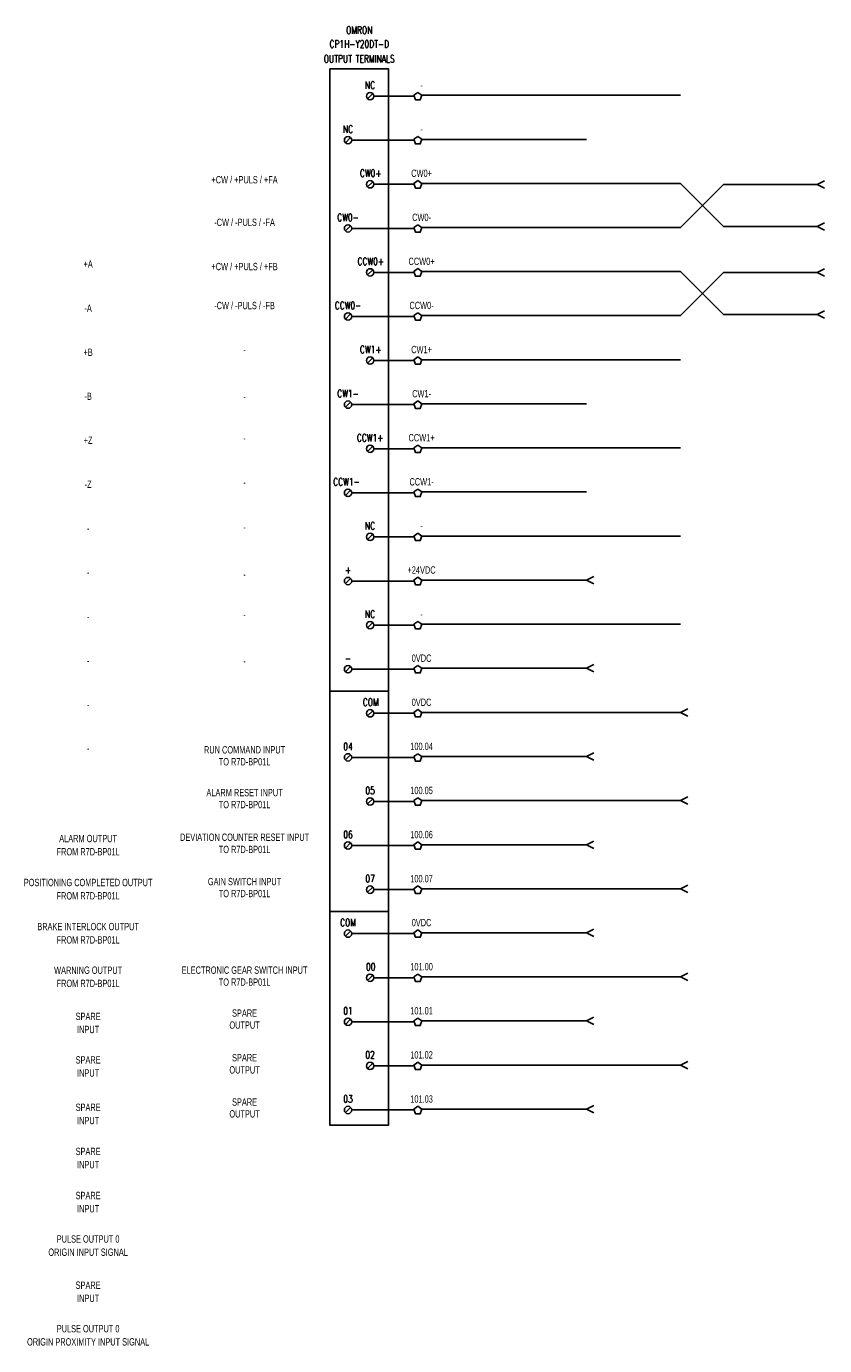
# Model space of a CAD drawing. Header units: inches. Extents: x 335.6 to 365.4, y -330.6 to -316.9.
# Tile 5 of 5: x 359 to 365.4, y -330.5 to -319.9. Entities that reach past the tile are written whole.
import ezdxf
from ezdxf.enums import TextEntityAlignment as Align

# ---------------------------------------------------------------- set-up
doc = ezdxf.new("R2010")
doc.units = ezdxf.units.IN
doc.header["$MEASUREMENT"] = 0
doc.layers.add('ATT', color=2, linetype='Continuous')
doc.styles.add('ROMANS', font='romans', dxfattribs={"width": 0.75})
doc.styles.add('TXT', font='txt')

# ---------------------------------------------------------------- blocks, each defined once
blk = doc.blocks.new('ARROW')
at = {"layer": 'ATT'}
for p, q in [((-0.0625, 0.125), (0, 0)), ((0, 0), (0.0625, 0.125))]:
    blk.add_line(p, q, dxfattribs=at)
blk = doc.blocks.new('PTERMR')
blk.add_lwpolyline([(-0.061, 0.063), (-0.127, 0.015), (-0.102, -0.063), (-0.02, -0.063), (0.005, 0.015)], close=True)

msp = doc.modelspace()

# ---------------------------------------------------------------- linework, layer by layer
for p, q in [((361.773, -320.496), (361.815, -320.454)), ((362.148, -320.475), (361.824, -320.475)), ((364.283, -320.468), (362.208, -320.468)), ((361.596, -320.85), (361.638, -320.808)), ((362.148, -320.829), (361.647, -320.829)), ((362.208, -320.822), (363.53, -320.822)), ((361.773, -321.203), (361.815, -321.162)), ((362.148, -321.183), (361.824, -321.183)), ((364.283, -321.176), (362.208, -321.176)), ((364.283, -321.176), (364.629, -321.521)), ((364.283, -321.53), (364.629, -321.184)), ((365.381, -321.184), (364.629, -321.184)), ((361.596, -321.557), (361.638, -321.516)), ((362.148, -321.537), (361.647, -321.537)), ((362.208, -321.53), (363.53, -321.53)), ((364.283, -321.53), (363.53, -321.53)), ((365.381, -321.521), (364.629, -321.521)), ((361.773, -321.911), (361.815, -321.87)), ((362.148, -321.89), (361.824, -321.89)), ((364.283, -321.883), (362.208, -321.883)), ((364.283, -321.883), (364.629, -322.229)), ((364.283, -322.237), (364.629, -321.892)), ((365.381, -321.892), (364.629, -321.892)), ((361.596, -322.265), (361.638, -322.224)), ((362.148, -322.244), (361.647, -322.244)), ((362.208, -322.237), (363.53, -322.237)), ((364.283, -322.237), (363.53, -322.237)), ((365.381, -322.229), (364.629, -322.229)), ((361.773, -322.619), (361.815, -322.577)), ((362.148, -322.598), (361.824, -322.598)), ((364.283, -322.591), (362.208, -322.591)), ((361.596, -322.973), (361.638, -322.931)), ((362.148, -322.952), (361.647, -322.952)), ((362.208, -322.945), (363.53, -322.945)), ((361.773, -323.327), (361.815, -323.285)), ((362.148, -323.306), (361.824, -323.306)), ((364.283, -323.299), (362.208, -323.299)), ((361.596, -323.681), (361.638, -323.639)), ((362.148, -323.66), (361.647, -323.66)), ((362.208, -323.653), (363.53, -323.653)), ((361.773, -324.035), (361.815, -323.993)), ((362.148, -324.014), (361.824, -324.014)), ((364.283, -324.007), (362.208, -324.007)), ((361.596, -324.389), (361.638, -324.347)), ((362.148, -324.368), (361.647, -324.368)), ((362.208, -324.361), (363.53, -324.361)), ((361.773, -324.743), (361.815, -324.701)), ((362.148, -324.722), (361.824, -324.722)), ((364.283, -324.715), (362.208, -324.715)), ((361.596, -325.097), (361.638, -325.055)), ((362.148, -325.076), (361.647, -325.076)), ((362.208, -325.069), (363.53, -325.069)), ((361.47, -325.253), (361.942, -325.253)), ((361.773, -325.451), (361.815, -325.409)), ((362.148, -325.43), (361.824, -325.43)), ((364.283, -325.423), (362.208, -325.423)), ((361.596, -325.805), (361.638, -325.763)), ((362.148, -325.784), (361.647, -325.784)), ((362.208, -325.777), (363.53, -325.777)), ((361.773, -326.158), (361.815, -326.117)), ((362.148, -326.138), (361.824, -326.138)), ((364.283, -326.131), (362.208, -326.131)), ((361.596, -326.512), (361.638, -326.471)), ((362.148, -326.492), (361.647, -326.492)), ((362.208, -326.485), (363.53, -326.485)), ((361.773, -326.866), (361.815, -326.825)), ((362.148, -326.846), (361.824, -326.846)), ((364.283, -326.839), (362.208, -326.839)), ((361.47, -327.022), (361.942, -327.022)), ((361.596, -327.22), (361.638, -327.179)), ((362.148, -327.199), (361.647, -327.199)), ((362.208, -327.192), (363.53, -327.192)), ((361.773, -327.574), (361.815, -327.533)), ((362.148, -327.553), (361.824, -327.553)), ((364.283, -327.546), (362.208, -327.546)), ((361.596, -327.928), (361.638, -327.886)), ((362.148, -327.907), (361.647, -327.907)), ((362.208, -327.9), (363.53, -327.9)), ((361.773, -328.282), (361.815, -328.24)), ((362.148, -328.261), (361.824, -328.261)), ((364.283, -328.254), (362.208, -328.254)), ((361.596, -328.636), (361.638, -328.594)), ((362.148, -328.615), (361.647, -328.615)), ((362.208, -328.608), (363.53, -328.608))]:
    msp.add_line(p, q)
msp.add_lwpolyline([(361.47, -320.257), (361.942, -320.257), (361.942, -328.736), (361.47, -328.736)], close=True)
for centre in [(361.794, -320.475), (361.617, -320.829), (361.794, -321.183), (361.617, -321.537), (361.794, -321.89), (361.617, -322.244), (361.794, -322.598), (361.617, -322.952), (361.794, -323.306), (361.617, -323.66), (361.794, -324.014), (361.617, -324.368), (361.794, -324.722), (361.617, -325.076), (361.794, -325.43), (361.617, -325.784), (361.794, -326.138), (361.617, -326.492), (361.794, -326.846), (361.617, -327.199), (361.794, -327.553), (361.617, -327.907), (361.794, -328.261), (361.617, -328.615)]:
    msp.add_circle(centre, 0.0295)

# ---------------------------------------------------------------- block references
at = {"xscale": -0.4719101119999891, "yscale": 0.4719101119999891, "zscale": 0.471910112}
for p in [(362.148, -320.475), (362.148, -320.829), (362.148, -321.183), (362.148, -321.537), (362.148, -321.89), (362.148, -322.244), (362.148, -322.598), (362.148, -322.952), (362.148, -323.306), (362.148, -323.66), (362.148, -324.014), (362.148, -324.368), (362.148, -324.722), (362.148, -325.076), (362.148, -325.43), (362.148, -325.784), (362.148, -326.138), (362.148, -326.492), (362.148, -326.846), (362.148, -327.199), (362.148, -327.553), (362.148, -327.907), (362.148, -328.261), (362.148, -328.615)]:
    msp.add_blockref('PTERMR', p, dxfattribs=at)
at = {"xscale": 0.4719101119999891, "yscale": 0.4719101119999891, "zscale": 0.471910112, "rotation": 270}
for p in [(365.381, -321.184), (365.381, -321.521), (365.381, -321.892), (365.381, -322.229), (363.53, -324.361), (363.53, -325.069), (364.283, -325.423), (363.53, -325.777), (364.283, -326.131), (363.53, -326.485), (364.283, -326.839), (363.53, -327.192), (364.283, -327.546), (363.53, -327.9), (364.283, -328.254), (363.53, -328.608)]:
    msp.add_blockref('ARROW', p, dxfattribs=at)

# ---------------------------------------------------------------- texts
at = {"width": 0.75}
for s, height, style, p in [('OMRON', 0.059, 'ROMANS', (361.707, -319.975)), ('CP1H-Y20DT-D', 0.05899, 'ROMANS', (361.707, -320.086)), ('OUTPUT TERMINALS', 0.05899, 'ROMANS', (361.707, -320.205)), ('NC', 0.059, 'ROMANS', (361.794, -320.416)), ('-', 0.059, 'TXT', (362.207, -320.416)), ('NC', 0.059, 'ROMANS', (361.617, -320.77)), ('-', 0.059, 'TXT', (362.207, -320.77)), ('CW0+', 0.059, 'ROMANS', (361.799, -321.124)), ('CW0+', 0.059, 'TXT', (362.207, -321.124)), ('CW0-', 0.059, 'ROMANS', (361.617, -321.478)), ('CW0-', 0.059, 'TXT', (362.207, -321.478)), ('+A', 0.059, 'TXT', (359.532, -321.853)), ('CCW0+', 0.059, 'ROMANS', (361.799, -321.831)), ('CCW0+', 0.059, 'TXT', (362.207, -321.831)), ('-A', 0.059, 'TXT', (359.532, -322.207)), ('CCW0-', 0.059, 'ROMANS', (361.617, -322.185)), ('CCW0-', 0.059, 'TXT', (362.207, -322.185)), ('+B', 0.059, 'TXT', (359.532, -322.561)), ('CW1+', 0.059, 'ROMANS', (361.799, -322.539)), ('CW1+', 0.059, 'TXT', (362.207, -322.539)), ('-B', 0.059, 'TXT', (359.532, -322.914)), ('CW1-', 0.059, 'ROMANS', (361.617, -322.893)), ('CW1-', 0.059, 'TXT', (362.207, -322.893)), ('+Z', 0.059, 'TXT', (359.532, -323.267)), ('CCW1+', 0.059, 'ROMANS', (361.794, -323.247)), ('CCW1+', 0.059, 'TXT', (362.207, -323.247)), ('-Z', 0.059, 'TXT', (359.532, -323.621)), ('CCW1-', 0.059, 'ROMANS', (361.604, -323.601)), ('CCW1-', 0.059, 'TXT', (362.207, -323.601)), ('-', 0.059, 'TXT', (359.532, -323.975)), ('NC', 0.059, 'ROMANS', (361.794, -323.955)), ('-', 0.059, 'TXT', (362.207, -323.955)), ('-', 0.059, 'TXT', (359.532, -324.328)), ('+', 0.059, 'ROMANS', (361.617, -324.309)), ('+24VDC', 0.059, 'TXT', (362.207, -324.309)), ('NC', 0.059, 'ROMANS', (361.794, -324.663)), ('-', 0.059, 'TXT', (359.532, -324.683)), ('-', 0.059, 'TXT', (362.207, -324.663)), ('-', 0.059, 'TXT', (359.532, -325.037)), ('-', 0.059, 'ROMANS', (361.617, -325.017)), ('0VDC', 0.059, 'TXT', (362.207, -325.017)), ('-', 0.059, 'TXT', (359.532, -325.391)), ('COM', 0.059, 'ROMANS', (361.799, -325.371)), ('0VDC', 0.059, 'TXT', (362.207, -325.371)), ('04', 0.059, 'ROMANS', (361.617, -325.725)), ('100.04', 0.059, 'TXT', (362.207, -325.725)), ('-', 0.059, 'TXT', (359.532, -325.741)), ('05', 0.059, 'ROMANS', (361.794, -326.079)), ('100.05', 0.059, 'TXT', (362.207, -326.079)), ('ALARM OUTPUT', 0.05899, 'TXT', (359.532, -326.465)), ('06', 0.059, 'ROMANS', (361.617, -326.433)), ('100.06', 0.059, 'TXT', (362.207, -326.433)), ('FROM R7D-BP01L', 0.05899, 'TXT', (359.532, -326.571)), ('07', 0.059, 'ROMANS', (361.794, -326.787)), ('100.07', 0.059, 'TXT', (362.207, -326.787)), ('POSITIONING COMPLETED OUTPUT', 0.05899, 'TXT', (359.532, -326.818)), ('FROM R7D-BP01L', 0.05899, 'TXT', (359.532, -326.925)), ('BRAKE INTERLOCK OUTPUT', 0.05899, 'TXT', (359.532, -327.172)), ('COM', 0.059, 'ROMANS', (361.617, -327.14)), ('0VDC', 0.059, 'TXT', (362.207, -327.14)), ('FROM R7D-BP01L', 0.05899, 'TXT', (359.532, -327.279)), ('WARNING OUTPUT', 0.05899, 'TXT', (359.532, -327.522)), ('00', 0.059, 'ROMANS', (361.799, -327.494)), ('101.00', 0.059, 'TXT', (362.207, -327.494)), ('FROM R7D-BP01L', 0.05899, 'TXT', (359.532, -327.628)), ('01', 0.059, 'ROMANS', (361.617, -327.848)), ('101.01', 0.059, 'TXT', (362.207, -327.848)), ('SPARE', 0.059, 'TXT', (359.532, -327.893)), ('INPUT', 0.059, 'TXT', (359.532, -327.998)), ('SPARE', 0.059, 'TXT', (359.532, -328.242)), ('02', 0.059, 'ROMANS', (361.794, -328.202)), ('101.02', 0.059, 'TXT', (362.207, -328.202)), ('INPUT', 0.059, 'TXT', (359.532, -328.347)), ('03', 0.059, 'ROMANS', (361.617, -328.556)), ('101.03', 0.059, 'TXT', (362.207, -328.556)), ('SPARE', 0.059, 'TXT', (359.532, -328.623)), ('INPUT', 0.059, 'TXT', (359.532, -328.729)), ('SPARE', 0.059, 'TXT', (359.532, -328.977)), ('INPUT', 0.059, 'TXT', (359.532, -329.083)), ('SPARE', 0.059, 'TXT', (359.532, -329.331)), ('INPUT', 0.059, 'TXT', (359.532, -329.437)), ('PULSE OUTPUT 0', 0.05899, 'TXT', (359.532, -329.68)), ('ORIGIN INPUT SIGNAL', 0.05899, 'TXT', (359.532, -329.786)), ('SPARE', 0.059, 'TXT', (359.532, -330.051)), ('INPUT', 0.059, 'TXT', (359.532, -330.156)), ('PULSE OUTPUT 0', 0.05899, 'TXT', (359.532, -330.4)), ('ORIGIN PROXIMITY INPUT SIGNAL', 0.05899, 'TXT', (359.532, -330.506))]:
    msp.add_text(s, height=height, dxfattribs=dict(at, style=style)).set_placement(p, align=Align.CENTER)
for s, height, p in [('+CW / +PULS / +FA', 0.05899, (360.787, -321.145)), ('-CW / -PULS / -FA', 0.05899, (360.787, -321.487)), ('+CW / +PULS / +FB', 0.05899, (360.787, -321.842)), ('-CW / -PULS / -FB', 0.05899, (360.787, -322.155)), ('-', 0.059, (360.787, -322.509)), ('-', 0.059, (360.787, -322.886)), ('-', 0.059, (360.787, -323.221)), ('-', 0.059, (360.787, -323.576)), ('-', 0.059, (360.787, -323.936)), ('-', 0.059, (360.787, -324.314)), ('-', 0.059, (360.787, -324.637)), ('-', 0.059, (360.787, -325.01)), ('RUN COMMAND INPUT', 0.05899, (360.787, -325.723)), ('TO R7D-BP01L', 0.05899, (360.787, -325.819)), ('ALARM RESET INPUT', 0.05899, (360.787, -326.067)), ('TO R7D-BP01L', 0.05899, (360.787, -326.163)), ('DEVIATION COUNTER RESET INPUT', 0.05899, (360.787, -326.425)), ('TO R7D-BP01L', 0.05899, (360.787, -326.523)), ('GAIN SWITCH INPUT', 0.05899, (360.787, -326.781)), ('TO R7D-BP01L', 0.05899, (360.787, -326.877)), ('ELECTRONIC GEAR SWITCH INPUT', 0.05899, (360.787, -327.492)), ('TO R7D-BP01L', 0.05899, (360.787, -327.588)), ('SPARE', 0.059, (360.787, -327.837)), ('OUTPUT', 0.059, (360.787, -327.933)), ('SPARE', 0.059, (360.787, -328.195)), ('OUTPUT', 0.059, (360.787, -328.293)), ('SPARE', 0.059, (360.787, -328.551)), ('OUTPUT', 0.059, (360.787, -328.646))]:
    msp.add_text(s, height=height, dxfattribs=at).set_placement(p, align=Align.MIDDLE)

doc.saveas('drawing.dxf')
